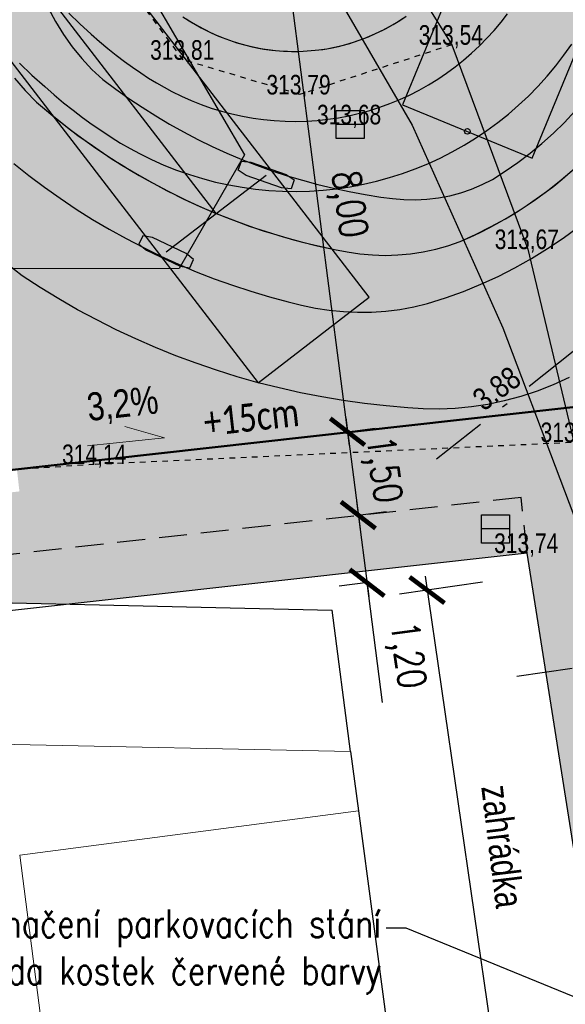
# Model space of a CAD drawing. Extents: x -783215 to -782699, y -1044860 to -1044498.
# Tile 32 of 60: x -783089 to -783079, y -1044692 to -1044674. Entities that reach past the tile are written whole.
import ezdxf
from ezdxf import colors
from ezdxf.entities.mleader import LeaderData, LeaderLine
from ezdxf.enums import TextEntityAlignment as Align
from ezdxf.math import Vec2, Vec3

# ---------------------------------------------------------------- set-up
doc = ezdxf.new("R2010")
doc.units = 0
doc.header["$MEASUREMENT"] = 0
doc.header["$PDSIZE"] = 0.2
for name, pattern in [('HIDDEN', [0.375, 0.25, -0.125]), ('ČERCHOVANÁX2', [2, 1, -0.5, 0, -0.5]), ('ČÁRKOVANÁ', [0.75, 0.5, -0.25])]:
    doc.linetypes.add(name, pattern=pattern)
doc.layers.get('0').update_dxf_attribs({"linetype": 'CONTINUOUS'})
doc.layers.get('Defpoints').update_dxf_attribs({"linetype": 'CONTINUOUS'})
for name, color, linetype in [('51_DRAHY_KOL_SITUACE', 21, 'CONTINUOUS'), ('51_OSY_NAPRAV_SITUACE', 51, 'CONTINUOUS'), ('51_VNEJSI_OBRYS_SITUACE', 4, 'CONTINUOUS'), ('51_VOZIDLO', 7, 'CONTINUOUS'), ('A_kóty', 1, 'CONTINUOUS'), ('A_PŘÍČNÉ ŘEZY', 6, 'CONTINUOUS'), ('A_výšky a sklony', 1, 'CONTINUOUS'), ('K-HRANA KOMUNIKACE', 1, 'CONTINUOUS'), ('KANS', 7, 'CONTINUOUS'), ('S_kabely NN', 92, 'SILVNNO'), ('Z_hrany ploch', 7, 'CONTINUOUS'), ('Z_Popisy', 7, 'CONTINUOUS')]:
    doc.layers.add(name, color=color, linetype=linetype)
for name, color, linetype, lineweight in [('K_VOZOVKA', 242, 'CONTINUOUS', 50), ('KN_hranice pozemků', 140, 'CONTINUOUS', 30), ('KN_slučky', 253, 'CONTINUOUS', 9), ('popis obrubníků', 1, 'CONTINUOUS', 25), ('Z_BUDOVY', 7, 'CONTINUOUS', 30), ('Z_VÝŠKY', 7, 'CONTINUOUS', 9), ('Z_VÝŠKY NETISK', 252, 'CONTINUOUS', 9), ('šrafy-živice', 9, 'CONTINUOUS', 13)]:
    doc.layers.add(name, color=color, linetype=linetype, lineweight=lineweight)
doc.layers.add('SRF_CHODNÍKY', color=7, linetype='CONTINUOUS', lineweight=25, true_color=0xf5f089)
doc.styles.add('Legend', font='calibri.ttf')
doc.styles.add('ROMANS', font='romans.shx', dxfattribs={"width": 0.8})
doc.styles.add('Style-cs_Working', font='cs_Working.shx')
doc.styles.add('znacky', font='arial.ttf')
doc.linetypes.add('SILVNNO', pattern='A,7,-6.5,[28,civil.shx,S=1,R=0,X=0,Y=0],-6.5', length=20)
doc.dimstyles.new('situ 250', dxfattribs={"dimscale": 0.25, "dimtxt": 2, "dimasz": 2.2, "dimexe": 2, "dimexo": 2, "dimgap": 0.8, "dimtad": 1, "dimrnd": 0.05, "dimzin": 3, "dimtxsty": 'ROMANS', "dimblk": 'ARCHTICK', "dimcen": 0.09, "dimdle": 1, "dimadec": 1, "dimazin": 3, "dimtfac": 1, "dimtofl": 0, "dimtmove": 0, "dimatfit": 2, "dimldrblk": 'TerminatorOpen_0.5', "dimfxl": 4, "dimfxlon": 1, "dimfrac": 2, "dimtzin": 3, "dimarcsym": 0})

# ---------------------------------------------------------------- blocks, each defined once
blk = doc.blocks.new('_ArchTick')
at = {"color": 0, "linetype": 'ByBlock', "const_width": 0.15}
blk.add_lwpolyline([(-0.5, -0.5), (0.5, 0.5)], dxfattribs=at)
blk = doc.blocks.new('*D27')
at = {"layer": 'A_kóty', "color": 0, "linetype": 'ByBlock', "lineweight": -2, "ltscale": 2500, "transparency": 16777216}
for p, q in [((-783084.33, -1044673.495), (-783083.232, -1044681.972)), ((-783084.298, -1044673.743), (-783083.802, -1044673.679)), ((-783083.264, -1044681.724), (-783082.768, -1044681.66))]:
    blk.add_line(p, q, dxfattribs=at)
at = {"layer": 'Defpoints', "color": 0, "linetype": 'ByBlock', "ltscale": 2500, "transparency": 16777216}
for p in [(-783084.747, -1044673.801), (-783083.714, -1044681.782), (-783083.264, -1044681.724)]:
    blk.add_point(p, dxfattribs=at)
at = {"layer": 'A_kóty', "color": 0, "linetype": 'ByBlock', "lineweight": -2, "ltscale": 2500, "transparency": 16777216, "xscale": 0.55, "yscale": 0.55, "zscale": 0.55}
for p, rotation in [((-783084.298, -1044673.743), 97.37746334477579), ((-783083.264, -1044681.724), 277.3774633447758)]:
    blk.add_blockref('_ArchTick', p, dxfattribs=dict(at, rotation=rotation))
at = {"layer": 'A_kóty', "color": 0, "linetype": 'ByBlock', "ltscale": 2500, "transparency": 16777216, "insert": (-783083.287, -1044677.67), "char_height": 0.5, "attachment_point": 5, "rotation": 277.3775, "style": 'ROMANS'}
blk.add_mtext('8,00', dxfattribs=at)
blk = doc.blocks.new('TerminatorOpen_0.5')
at = {"color": 0, "linetype": 'ByBlock', "lineweight": -2}
for q in [(-1, 0.25), (-1, 0), (-1, -0.25)]:
    blk.add_line((0, 0), q, dxfattribs=at)
blk = doc.blocks.new('*D66')
at = {"layer": 'A_kóty', "color": 0, "lineweight": -2, "ltscale": 0.2, "transparency": 16777216}
for p, q in [((-783080.855, -1044684.407), (-783082.339, -1044684.622)), ((-783081.88, -1044684.302), (-783078.161, -1044709.978)), ((-783077.208, -1044709.587), (-783078.692, -1044709.802))]:
    blk.add_line(p, q, dxfattribs=at)
at = {"layer": 'Defpoints', "color": 0, "ltscale": 0.2, "transparency": 16777216}
for p in [(-783078.02, -1044683.996), (-783074.373, -1044709.176), (-783078.197, -1044709.73)]:
    blk.add_point(p, dxfattribs=at)
at = {"layer": 'A_kóty', "color": 0, "lineweight": -2, "ltscale": 0.2, "transparency": 16777216, "xscale": 0.55, "yscale": 0.55, "zscale": 0.55}
for p, rotation in [((-783081.844, -1044684.55), 98.24136252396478), ((-783078.197, -1044709.73), 278.2413625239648)]:
    blk.add_blockref('_ArchTick', p, dxfattribs=dict(at, rotation=rotation))
at = {"layer": 'A_kóty', "color": 0, "ltscale": 0.2, "transparency": 16777216, "insert": (-783079.481, -1044697.062), "char_height": 0.5, "attachment_point": 5, "rotation": 278.2414, "style": 'ROMANS'}
blk.add_mtext('10x PARKOVACÍ STÁNÍ = 25,50', dxfattribs=at)
blk = doc.blocks.new('*D67')
at = {"layer": 'A_kóty', "color": 0, "lineweight": -2, "ltscale": 0.2, "transparency": 16777216}
for p, q in [((-783083.296, -1044681.476), (-783083.04, -1044683.46)), ((-783083.264, -1044681.724), (-783082.768, -1044681.66)), ((-783083.072, -1044683.212), (-783082.576, -1044683.147))]:
    blk.add_line(p, q, dxfattribs=at)
at = {"layer": 'Defpoints', "color": 0, "ltscale": 0.2, "transparency": 16777216}
for p in [(-783083.714, -1044681.782), (-783083.072, -1044683.212), (-783083.547, -1044683.273)]:
    blk.add_point(p, dxfattribs=at)
at = {"layer": 'A_kóty', "color": 0, "lineweight": -2, "ltscale": 0.2, "transparency": 16777216, "xscale": 0.55, "yscale": 0.55, "zscale": 0.55}
for p, rotation in [((-783083.264, -1044681.724), 97.3774633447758), ((-783083.072, -1044683.212), 277.3774633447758)]:
    blk.add_blockref('_ArchTick', p, dxfattribs=dict(at, rotation=rotation))
at = {"layer": 'A_kóty', "color": 0, "ltscale": 0.2, "transparency": 16777216, "insert": (-783082.675, -1044682.404), "char_height": 0.5, "attachment_point": 5, "rotation": 277.3775, "style": 'ROMANS'}
blk.add_mtext('1,50', dxfattribs=at)
blk = doc.blocks.new('*D68')
at = {"layer": 'A_kóty', "color": 0, "lineweight": -2, "ltscale": 0.2, "transparency": 16777216}
for p, q in [((-783083.104, -1044682.964), (-783082.883, -1044684.667)), ((-783083.072, -1044683.212), (-783082.576, -1044683.147)), ((-783082.899, -1044684.417), (-783083.411, -1044684.483)), ((-783082.639, -1044686.555), (-783082.915, -1044684.419))]:
    blk.add_line(p, q, dxfattribs=at)
at = {"layer": 'Defpoints', "color": 0, "ltscale": 0.2, "transparency": 16777216}
for p in [(-783083.547, -1044683.273), (-783082.915, -1044684.419), (-783082.403, -1044684.353)]:
    blk.add_point(p, dxfattribs=at)
at = {"layer": 'A_kóty', "color": 0, "lineweight": -2, "ltscale": 0.2, "transparency": 16777216, "xscale": 0.55, "yscale": 0.55, "zscale": 0.55}
for p, rotation in [((-783083.072, -1044683.212), 97.3774633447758), ((-783082.915, -1044684.419), 277.3774633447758)]:
    blk.add_blockref('_ArchTick', p, dxfattribs=dict(at, rotation=rotation))
at = {"layer": 'A_kóty', "color": 0, "ltscale": 0.2, "transparency": 16777216, "insert": (-783082.246, -1044685.717), "char_height": 0.5, "attachment_point": 5, "rotation": 277.3775, "style": 'ROMANS'}
blk.add_mtext('1,20', dxfattribs=at)
blk = doc.blocks.new('6$3000')
at = {"color": 0}
blk.add_lwpolyline([(0.5, 0), (0.5, -0.5), (-0.5, -0.5), (-0.5, 0.5), (0.5, 0.5), (0.5, 0), (-0.5, 0)], dxfattribs=at)

msp = doc.modelspace()

# ---------------------------------------------------------------- hatches: boundary and pattern name
at = {"layer": '51_VOZIDLO', "linetype": 'ByBlock', "true_color": 0x2f8dd0, "transparency": 33554560}
h = msp.add_hatch(color=142, dxfattribs=at)
h.dxf.hatch_style = 2
h.paths.add_polyline_path([(-783077.708, -1044664.791), (-783082.281, -1044675.886), (-783079.969, -1044676.839), (-783075.397, -1044665.744)])
h = msp.add_hatch(color=142, dxfattribs=at)
h.dxf.hatch_style = 2
h.paths.add_polyline_path([(-783082.877, -1044679.323), (-783090.195, -1044669.813), (-783092.177, -1044671.338), (-783084.858, -1044680.848)])
at = {"layer": '51_VOZIDLO', "linetype": 'ByBlock', "transparency": 33554560}
h = msp.add_hatch(color=9, dxfattribs=at)
h.dxf.hatch_style = 2
h.paths.add_polyline_path([(-783084.358, -1044677.133), (-783084.215, -1044677.228), (-783084.27, -1044677.385), (-783084.441, -1044677.369), (-783085.07, -1044677.148), (-783085.213, -1044677.053), (-783085.158, -1044676.896), (-783084.987, -1044676.912)])
h = msp.add_hatch(color=9, dxfattribs=at)
h.dxf.hatch_style = 2
h.paths.add_polyline_path([(-783086.248, -1044678.767), (-783086.079, -1044678.8), (-783086.009, -1044678.649), (-783086.142, -1044678.54), (-783086.746, -1044678.259), (-783086.915, -1044678.226), (-783086.985, -1044678.377), (-783086.852, -1044678.485)])
at = {"layer": 'SRF_CHODNÍKY', "ltscale": 0.2}
h = msp.add_hatch(color=256, dxfattribs=at)
h.dxf.hatch_style = 1
h.paths.add_polyline_path([(-783075.154, -1044706.568), (-783074.759, -1044706.511), (-783077.623, -1044686.731), (-783078.02, -1044683.996), (-783078.426, -1044681.191), (-783089.163, -1044682.392), (-783089.118, -1044682.789), (-783092.099, -1044683.123), (-783092.144, -1044682.725), (-783092.966, -1044682.817), (-783092.782, -1044684.306), (-783080.167, -1044682.895), (-783080.056, -1044683.889), (-783078.349, -1044694.761), (-783076.725, -1044706.886), (-783077.951, -1044708.453), (-783077.83, -1044709.556), (-783076.376, -1044709.396), (-783076.419, -1044708.998), (-783074.828, -1044708.824)])
h = msp.add_hatch(color=256, dxfattribs=at)
h.dxf.hatch_style = 1
h.paths.add_polyline_path([(-783080.167, -1044682.895), (-783092.782, -1044684.306), (-783092.779, -1044684.419), (-783092.248, -1044684.405), (-783092.224, -1044684.719), (-783091.63, -1044684.72), (-783088.207, -1044684.8), (-783080.056, -1044683.889)])
at = {"layer": 'šrafy-živice', "ltscale": 0.2}
h = msp.add_hatch(color=256, dxfattribs=at)
h.dxf.hatch_style = 1
edge = h.paths.add_edge_path()
edge.add_line((-783070.118, -1044674.252), (-783086.415, -1044653.592))
edge.add_line((-783086.415, -1044653.592), (-783087.947, -1044651.65))
edge.add_arc((-783084.721, -1044649.139), 4.088, 143.0091, 217.8897, ccw=False)
edge.add_line((-783087.986, -1044646.68), (-783088.419, -1044646.43))
edge.add_arc((-783084.72, -1044649.142), 4.587, 143.751, 217.8935)
edge.add_line((-783088.34, -1044651.96), (-783086.808, -1044653.901))
edge.add_line((-783086.808, -1044653.901), (-783091.961, -1044657.963))
edge.add_line((-783091.961, -1044657.963), (-783096.428, -1044653.152))
edge.add_arc((-783098.993, -1044655.533), 3.5, 42.8727, 67.4806)
edge.add_line((-783097.652, -1044652.3), (-783098.029, -1044652.144))
edge.add_line((-783098.029, -1044652.144), (-783098.201, -1044652.588))
edge.add_line((-783098.201, -1044652.588), (-783098.209, -1044652.611))
edge.add_line((-783098.209, -1044652.611), (-783097.844, -1044652.762))
edge.add_arc((-783098.993, -1044655.533), 3, 12.7821, 67.4806, ccw=False)
edge.add_line((-783096.067, -1044654.87), (-783091.192, -1044676.357))
edge.add_arc((-783093.143, -1044676.799), 2, -83.6199, 12.7821, ccw=False)
edge.add_line((-783092.92, -1044678.787), (-783093.417, -1044678.843))
edge.add_line((-783093.417, -1044678.843), (-783092.973, -1044682.818))
edge.add_line((-783092.973, -1044682.818), (-783075.843, -1044680.902))
edge.add_arc((-783075.51, -1044683.884), 3, 8.2414, 96.3801, ccw=False)
edge.add_line((-783072.541, -1044683.454), (-783067.717, -1044716.761))
edge.add_arc((-783073.655, -1044717.621), 6, -43.1529, 8.2414, ccw=False)
edge.add_line((-783069.277, -1044721.725), (-783072.712, -1044725.388))
edge.add_arc((-783063.958, -1044733.596), 12, 136.8471, 187.7607)
edge.add_line((-783075.848, -1044735.216), (-783075.652, -1044736.654))
edge.add_line((-783075.652, -1044736.654), (-783070.963, -1044736.015))
edge.add_line((-783070.963, -1044736.015), (-783071.022, -1044735.567))
edge.add_arc((-783065.073, -1044734.785), 6, 136.8471, 187.4869, ccw=False)
edge.add_line((-783069.45, -1044730.682), (-783065.484, -1044726.452))
edge.add_arc((-783061.107, -1044730.556), 6, 82.6908, 136.847, ccw=False)
edge.add_line((-783060.344, -1044724.604), (-783055.547, -1044725.213))
edge.add_line((-783055.547, -1044725.213), (-783054.922, -1044720.286))
edge.add_arc((-783052.411, -1044710.567), 10.038, 189.47, 255.5127, ccw=False)
edge.add_line((-783062.312, -1044712.219), (-783066.638, -1044682.347))
edge.add_arc((-783083.463, -1044684.784), 17, 8.2414, 38.2827)
edge = h.paths.add_edge_path(flags=16)
edge.add_line((-783087.592, -1044671.888), (-783089.061, -1044665.413))
edge.add_arc((-783088.085, -1044665.192), 1, 38.2452, 192.7821, ccw=False)
edge.add_line((-783087.3, -1044664.573), (-783083.19, -1044669.787))
edge.add_arc((-783085.154, -1044671.335), 2.5, -167.2179, 38.2452, ccw=False)

# ---------------------------------------------------------------- linework, layer by layer
at = {"linetype": 'ByBlock'}
for centre, radius, start, end in [((-783084.199, -1044671.467), 7.467, 293.2172, 28.5116), ((-783081.191, -1044667.129), 11.573, 228.8213, 258.5179)]:
    msp.add_arc(centre, radius, start, end, dxfattribs=at)
at = {"layer": '51_DRAHY_KOL_SITUACE', "linetype": 'ByBlock'}
for p, q in [((-783088.604, -1044674.155), (-783088.476, -1044674.399)), ((-783088.476, -1044674.399), (-783088.333, -1044674.632)), ((-783086.143, -1044674.354), (-783086.031, -1044674.423)), ((-783086.031, -1044674.423), (-783085.924, -1044674.484)), ((-783082.452, -1044674.455), (-783082.332, -1044674.382)), ((-783082.332, -1044674.382), (-783082.215, -1044674.303)), ((-783085.924, -1044674.484), (-783085.822, -1044674.54)), ((-783085.822, -1044674.54), (-783085.695, -1044674.602)), ((-783085.695, -1044674.602), (-783085.567, -1044674.66)), ((-783082.827, -1044674.646), (-783082.699, -1044674.588)), ((-783082.699, -1044674.588), (-783082.574, -1044674.524)), ((-783082.574, -1044674.524), (-783082.452, -1044674.455)), ((-783088.333, -1044674.632), (-783088.177, -1044674.853)), ((-783085.567, -1044674.66), (-783085.436, -1044674.712)), ((-783085.436, -1044674.712), (-783085.303, -1044674.759)), ((-783085.303, -1044674.759), (-783085.168, -1044674.8)), ((-783083.359, -1044674.828), (-783083.223, -1044674.791)), ((-783083.223, -1044674.791), (-783083.089, -1044674.748)), ((-783083.089, -1044674.748), (-783082.957, -1044674.7)), ((-783082.957, -1044674.7), (-783082.827, -1044674.646)), ((-783088.177, -1044674.853), (-783088.007, -1044675.062)), ((-783085.168, -1044674.8), (-783085.032, -1044674.836)), ((-783085.032, -1044674.836), (-783084.894, -1044674.867)), ((-783084.894, -1044674.867), (-783084.755, -1044674.892)), ((-783084.755, -1044674.892), (-783084.616, -1044674.911)), ((-783084.616, -1044674.911), (-783084.476, -1044674.924)), ((-783084.476, -1044674.924), (-783084.335, -1044674.932)), ((-783084.335, -1044674.932), (-783084.194, -1044674.934)), ((-783084.194, -1044674.934), (-783084.054, -1044674.931)), ((-783084.054, -1044674.931), (-783083.913, -1044674.921)), ((-783083.913, -1044674.921), (-783083.773, -1044674.906)), ((-783083.773, -1044674.906), (-783083.634, -1044674.886)), ((-783083.634, -1044674.886), (-783083.496, -1044674.86)), ((-783083.496, -1044674.86), (-783083.359, -1044674.828)), ((-783079.402, -1044675.002), (-783079.263, -1044674.805)), ((-783089.116, -1044675.143), (-783088.894, -1044675.356)), ((-783088.007, -1044675.062), (-783087.824, -1044675.256)), ((-783079.549, -1044675.194), (-783079.402, -1044675.002)), ((-783087.824, -1044675.256), (-783087.628, -1044675.435)), ((-783079.704, -1044675.379), (-783079.549, -1044675.194)), ((-783088.894, -1044675.356), (-783088.667, -1044675.563)), ((-783087.628, -1044675.435), (-783087.399, -1044675.607)), ((-783079.866, -1044675.559), (-783079.704, -1044675.379)), ((-783088.667, -1044675.563), (-783088.499, -1044675.709)), ((-783087.399, -1044675.607), (-783087.166, -1044675.774)), ((-783080.035, -1044675.731), (-783079.866, -1044675.559)), ((-783088.499, -1044675.709), (-783088.33, -1044675.85)), ((-783088.33, -1044675.85), (-783088.161, -1044675.985)), ((-783087.166, -1044675.774), (-783086.927, -1044675.933)), ((-783080.211, -1044675.897), (-783080.035, -1044675.731)), ((-783088.161, -1044675.985), (-783087.991, -1044676.114)), ((-783086.927, -1044675.933), (-783086.685, -1044676.087)), ((-783080.394, -1044676.055), (-783080.211, -1044675.897)), ((-783079.395, -1044676.202), (-783079.206, -1044676.004)), ((-783087.991, -1044676.114), (-783087.821, -1044676.238)), ((-783086.685, -1044676.087), (-783086.439, -1044676.233)), ((-783080.583, -1044676.206), (-783080.394, -1044676.055)), ((-783079.591, -1044676.393), (-783079.395, -1044676.202)), ((-783087.821, -1044676.238), (-783087.65, -1044676.355)), ((-783087.65, -1044676.355), (-783087.481, -1044676.466)), ((-783086.439, -1044676.233), (-783086.188, -1044676.373)), ((-783086.188, -1044676.373), (-783085.934, -1044676.506)), ((-783080.979, -1044676.484), (-783080.778, -1044676.349)), ((-783080.778, -1044676.349), (-783080.583, -1044676.206)), ((-783087.481, -1044676.466), (-783087.312, -1044676.57)), ((-783085.934, -1044676.506), (-783085.677, -1044676.632)), ((-783081.185, -1044676.61), (-783080.979, -1044676.484)), ((-783079.795, -1044676.576), (-783079.591, -1044676.393)), ((-783087.312, -1044676.57), (-783087.144, -1044676.667)), ((-783087.144, -1044676.667), (-783086.977, -1044676.757)), ((-783085.677, -1044676.632), (-783085.416, -1044676.751)), ((-783081.611, -1044676.838), (-783081.395, -1044676.729)), ((-783081.395, -1044676.729), (-783081.185, -1044676.61)), ((-783080.005, -1044676.75), (-783079.795, -1044676.576)), ((-783086.977, -1044676.757), (-783086.76, -1044676.864)), ((-783086.76, -1044676.864), (-783086.539, -1044676.963)), ((-783085.416, -1044676.751), (-783085.152, -1044676.863)), ((-783085.152, -1044676.863), (-783084.885, -1044676.967)), ((-783081.831, -1044676.939), (-783081.611, -1044676.838)), ((-783080.223, -1044676.916), (-783080.005, -1044676.75)), ((-783089.219, -1044676.933), (-783088.949, -1044677.148)), ((-783086.539, -1044676.963), (-783086.314, -1044677.053)), ((-783086.314, -1044677.053), (-783086.086, -1044677.133)), ((-783084.885, -1044676.967), (-783084.615, -1044677.064)), ((-783084.615, -1044677.064), (-783084.343, -1044677.154)), ((-783082.282, -1044677.114), (-783082.054, -1044677.031)), ((-783082.054, -1044677.031), (-783081.831, -1044676.939)), ((-783080.678, -1044677.22), (-783080.448, -1044677.073)), ((-783080.448, -1044677.073), (-783080.223, -1044676.916)), ((-783088.949, -1044677.148), (-783088.673, -1044677.356)), ((-783086.086, -1044677.133), (-783085.854, -1044677.204)), ((-783085.854, -1044677.204), (-783085.62, -1044677.266)), ((-783084.343, -1044677.154), (-783084.068, -1044677.236)), ((-783084.068, -1044677.236), (-783083.791, -1044677.311)), ((-783082.981, -1044677.306), (-783082.745, -1044677.251)), ((-783082.745, -1044677.251), (-783082.512, -1044677.187)), ((-783082.512, -1044677.187), (-783082.282, -1044677.114)), ((-783080.861, -1044677.313), (-783080.678, -1044677.22)), ((-783088.673, -1044677.356), (-783088.391, -1044677.556)), ((-783085.62, -1044677.266), (-783085.384, -1044677.318)), ((-783085.384, -1044677.318), (-783085.146, -1044677.361)), ((-783085.146, -1044677.361), (-783084.906, -1044677.394)), ((-783084.906, -1044677.394), (-783084.665, -1044677.417)), ((-783084.665, -1044677.417), (-783084.423, -1044677.431)), ((-783084.423, -1044677.431), (-783084.182, -1044677.434)), ((-783084.182, -1044677.434), (-783083.94, -1044677.428)), ((-783083.94, -1044677.428), (-783083.698, -1044677.412)), ((-783083.791, -1044677.311), (-783083.512, -1044677.378)), ((-783083.698, -1044677.412), (-783083.458, -1044677.386)), ((-783083.512, -1044677.378), (-783083.232, -1044677.438)), ((-783083.458, -1044677.386), (-783083.218, -1044677.351)), ((-783083.218, -1044677.351), (-783082.981, -1044677.306)), ((-783081.243, -1044677.459), (-783081.05, -1044677.393)), ((-783081.05, -1044677.393), (-783080.861, -1044677.313)), ((-783088.391, -1044677.556), (-783088.104, -1044677.748)), ((-783083.232, -1044677.438), (-783082.95, -1044677.49)), ((-783082.95, -1044677.49), (-783082.667, -1044677.534)), ((-783082.667, -1044677.534), (-783082.462, -1044677.563)), ((-783082.462, -1044677.563), (-783082.256, -1044677.58)), ((-783082.256, -1044677.58), (-783082.05, -1044677.583)), ((-783082.05, -1044677.583), (-783081.846, -1044677.573)), ((-783081.846, -1044677.573), (-783081.642, -1044677.549)), ((-783081.642, -1044677.549), (-783081.441, -1044677.511)), ((-783081.441, -1044677.511), (-783081.243, -1044677.459)), ((-783088.104, -1044677.748), (-783087.812, -1044677.933)), ((-783087.812, -1044677.933), (-783087.515, -1044678.109)), ((-783087.515, -1044678.109), (-783087.213, -1044678.277)), ((-783079.417, -1044678.267), (-783079.145, -1044678.067)), ((-783087.213, -1044678.277), (-783086.907, -1044678.437)), ((-783079.696, -1044678.455), (-783079.417, -1044678.267)), ((-783086.907, -1044678.437), (-783086.596, -1044678.589)), ((-783079.983, -1044678.632), (-783079.696, -1044678.455)), ((-783086.596, -1044678.589), (-783086.282, -1044678.732)), ((-783080.277, -1044678.797), (-783079.983, -1044678.632)), ((-783086.282, -1044678.732), (-783085.963, -1044678.867)), ((-783080.578, -1044678.95), (-783080.277, -1044678.797)), ((-783085.963, -1044678.867), (-783085.641, -1044678.992)), ((-783085.641, -1044678.992), (-783085.316, -1044679.109)), ((-783080.884, -1044679.091), (-783080.578, -1044678.95)), ((-783085.316, -1044679.109), (-783084.988, -1044679.217)), ((-783081.196, -1044679.219), (-783080.884, -1044679.091)), ((-783084.988, -1044679.217), (-783084.657, -1044679.316)), ((-783084.657, -1044679.316), (-783084.323, -1044679.406)), ((-783081.834, -1044679.437), (-783081.513, -1044679.335)), ((-783081.513, -1044679.335), (-783081.196, -1044679.219)), ((-783084.323, -1044679.406), (-783084.082, -1044679.467)), ((-783084.082, -1044679.467), (-783083.837, -1044679.517)), ((-783083.837, -1044679.517), (-783083.589, -1044679.554)), ((-783082.581, -1044679.57), (-783082.33, -1044679.54)), ((-783082.33, -1044679.54), (-783082.08, -1044679.496)), ((-783082.08, -1044679.496), (-783081.834, -1044679.437)), ((-783083.589, -1044679.554), (-783083.338, -1044679.578)), ((-783083.338, -1044679.578), (-783083.087, -1044679.589)), ((-783083.087, -1044679.589), (-783082.834, -1044679.587)), ((-783082.834, -1044679.587), (-783082.581, -1044679.57))]:
    msp.add_line(p, q, dxfattribs=at)
at = {"layer": '51_OSY_NAPRAV_SITUACE', "linetype": 'ByBlock'}
for p, q in [((-783088.238, -1044674.254), (-783088.041, -1044674.443)), ((-783080.525, -1044674.413), (-783080.409, -1044674.262)), ((-783088.041, -1044674.443), (-783087.839, -1044674.627)), ((-783080.648, -1044674.56), (-783080.525, -1044674.413)), ((-783080.776, -1044674.701), (-783080.648, -1044674.56)), ((-783087.839, -1044674.627), (-783087.689, -1044674.757)), ((-783087.689, -1044674.757), (-783087.54, -1044674.881)), ((-783080.91, -1044674.838), (-783080.776, -1044674.701)), ((-783087.54, -1044674.881), (-783087.392, -1044675)), ((-783081.193, -1044675.094), (-783081.049, -1044674.969)), ((-783081.049, -1044674.969), (-783080.91, -1044674.838)), ((-783087.392, -1044675), (-783087.244, -1044675.112)), ((-783087.244, -1044675.112), (-783087.098, -1044675.218)), ((-783081.343, -1044675.213), (-783081.193, -1044675.094)), ((-783087.098, -1044675.218), (-783086.954, -1044675.317)), ((-783086.954, -1044675.317), (-783086.812, -1044675.41)), ((-783081.655, -1044675.433), (-783081.497, -1044675.326)), ((-783081.497, -1044675.326), (-783081.343, -1044675.213)), ((-783089.206, -1044675.415), (-783089.015, -1044675.634)), ((-783086.812, -1044675.41), (-783086.671, -1044675.496)), ((-783086.671, -1044675.496), (-783086.534, -1044675.576)), ((-783081.818, -1044675.533), (-783081.655, -1044675.433)), ((-783089.015, -1044675.634), (-783088.811, -1044675.839)), ((-783086.534, -1044675.576), (-783086.399, -1044675.648)), ((-783086.399, -1044675.648), (-783086.228, -1044675.733)), ((-783082.155, -1044675.713), (-783081.985, -1044675.626)), ((-783081.985, -1044675.626), (-783081.818, -1044675.533)), ((-783088.811, -1044675.839), (-783088.57, -1044676.044)), ((-783086.228, -1044675.733), (-783086.053, -1044675.811)), ((-783086.053, -1044675.811), (-783085.875, -1044675.882)), ((-783082.506, -1044675.865), (-783082.329, -1044675.793)), ((-783082.329, -1044675.793), (-783082.155, -1044675.713)), ((-783085.875, -1044675.882), (-783085.694, -1044675.946)), ((-783085.694, -1044675.946), (-783085.511, -1044676.002)), ((-783085.511, -1044676.002), (-783085.326, -1044676.051)), ((-783083.052, -1044676.04), (-783082.868, -1044675.989)), ((-783082.868, -1044675.989), (-783082.685, -1044675.931)), ((-783082.685, -1044675.931), (-783082.506, -1044675.865)), ((-783088.57, -1044676.044), (-783088.325, -1044676.242)), ((-783085.326, -1044676.051), (-783085.139, -1044676.093)), ((-783085.139, -1044676.093), (-783084.95, -1044676.126)), ((-783084.95, -1044676.126), (-783084.761, -1044676.152)), ((-783084.761, -1044676.152), (-783084.57, -1044676.171)), ((-783084.57, -1044676.171), (-783084.379, -1044676.181)), ((-783084.379, -1044676.181), (-783084.188, -1044676.184)), ((-783084.188, -1044676.184), (-783083.997, -1044676.179)), ((-783083.997, -1044676.179), (-783083.806, -1044676.167)), ((-783083.806, -1044676.167), (-783083.615, -1044676.146)), ((-783083.615, -1044676.146), (-783083.426, -1044676.119)), ((-783083.426, -1044676.119), (-783083.238, -1044676.083)), ((-783083.238, -1044676.083), (-783083.052, -1044676.04)), ((-783088.325, -1044676.242), (-783088.073, -1044676.433)), ((-783088.073, -1044676.433), (-783087.817, -1044676.617)), ((-783087.817, -1044676.617), (-783087.556, -1044676.794)), ((-783087.556, -1044676.794), (-783087.29, -1044676.964)), ((-783087.29, -1044676.964), (-783087.019, -1044677.127)), ((-783079.451, -1044677.229), (-783079.222, -1044677.032)), ((-783087.019, -1044677.127), (-783086.744, -1044677.282)), ((-783079.689, -1044677.417), (-783079.451, -1044677.229)), ((-783086.744, -1044677.282), (-783086.465, -1044677.43)), ((-783086.465, -1044677.43), (-783086.182, -1044677.57)), ((-783079.934, -1044677.595), (-783079.689, -1044677.417)), ((-783086.182, -1044677.57), (-783085.896, -1044677.702)), ((-783080.186, -1044677.763), (-783079.934, -1044677.595)), ((-783085.896, -1044677.702), (-783085.606, -1044677.827)), ((-783080.445, -1044677.921), (-783080.186, -1044677.763)), ((-783085.606, -1044677.827), (-783085.312, -1044677.943)), ((-783085.312, -1044677.943), (-783085.016, -1044678.052)), ((-783080.71, -1044678.068), (-783080.445, -1044677.921)), ((-783085.016, -1044678.052), (-783084.716, -1044678.152)), ((-783080.98, -1044678.204), (-783080.71, -1044678.068)), ((-783084.716, -1044678.152), (-783084.414, -1044678.244)), ((-783084.414, -1044678.244), (-783084.11, -1044678.328)), ((-783081.256, -1044678.329), (-783080.98, -1044678.204)), ((-783084.11, -1044678.328), (-783083.803, -1044678.403)), ((-783083.803, -1044678.403), (-783083.495, -1044678.47)), ((-783083.495, -1044678.47), (-783083.272, -1044678.515)), ((-783081.912, -1044678.515), (-783081.69, -1044678.467)), ((-783081.69, -1044678.467), (-783081.471, -1044678.405)), ((-783081.471, -1044678.405), (-783081.256, -1044678.329)), ((-783083.272, -1044678.515), (-783083.046, -1044678.548)), ((-783083.046, -1044678.548), (-783082.82, -1044678.568)), ((-783082.82, -1044678.568), (-783082.592, -1044678.575)), ((-783082.592, -1044678.575), (-783082.364, -1044678.569)), ((-783082.364, -1044678.569), (-783082.138, -1044678.549)), ((-783082.138, -1044678.549), (-783081.912, -1044678.515))]:
    msp.add_line(p, q, dxfattribs=at)
at = {"layer": '51_VNEJSI_OBRYS_SITUACE', "linetype": 'ByBlock'}
for p, q in [((-783086.201, -1044674.317), (-783086.087, -1044674.389)), ((-783086.087, -1044674.389), (-783085.978, -1044674.454)), ((-783082.512, -1044674.491), (-783082.391, -1044674.42)), ((-783082.391, -1044674.42), (-783082.273, -1044674.344)), ((-783085.978, -1044674.454), (-783085.873, -1044674.513)), ((-783085.873, -1044674.513), (-783085.759, -1044674.572)), ((-783085.759, -1044674.572), (-783085.632, -1044674.632)), ((-783082.892, -1044674.674), (-783082.763, -1044674.618)), ((-783082.763, -1044674.618), (-783082.636, -1044674.557)), ((-783082.636, -1044674.557), (-783082.512, -1044674.491)), ((-783085.632, -1044674.632), (-783085.502, -1044674.687)), ((-783085.502, -1044674.687), (-783085.37, -1044674.737)), ((-783085.37, -1044674.737), (-783085.236, -1044674.781)), ((-783085.236, -1044674.781), (-783085.1, -1044674.82)), ((-783083.291, -1044674.811), (-783083.156, -1044674.771)), ((-783083.156, -1044674.771), (-783083.023, -1044674.725)), ((-783083.023, -1044674.725), (-783082.892, -1044674.674)), ((-783085.1, -1044674.82), (-783084.963, -1044674.853)), ((-783084.963, -1044674.853), (-783084.825, -1044674.881)), ((-783084.825, -1044674.881), (-783084.686, -1044674.903)), ((-783084.686, -1044674.903), (-783084.546, -1044674.919)), ((-783084.546, -1044674.919), (-783084.405, -1044674.93)), ((-783084.405, -1044674.93), (-783084.265, -1044674.935)), ((-783084.265, -1044674.935), (-783084.124, -1044674.934)), ((-783084.124, -1044674.934), (-783083.983, -1044674.927)), ((-783083.983, -1044674.927), (-783083.843, -1044674.915)), ((-783083.843, -1044674.915), (-783083.703, -1044674.898)), ((-783083.703, -1044674.898), (-783083.565, -1044674.874)), ((-783083.565, -1044674.874), (-783083.427, -1044674.845)), ((-783083.427, -1044674.845), (-783083.291, -1044674.811)), ((-783089.071, -1044678.94), (-783089.345, -1044678.729)), ((-783088.746, -1044679.151), (-783089.071, -1044678.94)), ((-783088.416, -1044679.353), (-783088.746, -1044679.151)), ((-783088.08, -1044679.545), (-783088.416, -1044679.353)), ((-783087.739, -1044679.728), (-783088.08, -1044679.545)), ((-783087.393, -1044679.902), (-783087.739, -1044679.728)), ((-783087.043, -1044680.067), (-783087.393, -1044679.902)), ((-783086.688, -1044680.222), (-783087.043, -1044680.067)), ((-783086.329, -1044680.367), (-783086.688, -1044680.222)), ((-783085.966, -1044680.502), (-783086.329, -1044680.367)), ((-783085.6, -1044680.627), (-783085.966, -1044680.502)), ((-783085.231, -1044680.743), (-783085.6, -1044680.627)), ((-783084.858, -1044680.848), (-783085.231, -1044680.743)), ((-783079.306, -1044680.754), (-783079.592, -1044680.886)), ((-783084.483, -1044680.943), (-783084.858, -1044680.848)), ((-783084.105, -1044681.027), (-783084.483, -1044680.943)), ((-783079.592, -1044680.886), (-783079.882, -1044681)), ((-783083.725, -1044681.102), (-783084.105, -1044681.027)), ((-783083.343, -1044681.166), (-783083.725, -1044681.102)), ((-783080.174, -1044681.096), (-783080.467, -1044681.174)), ((-783079.882, -1044681), (-783080.174, -1044681.096)), ((-783082.959, -1044681.219), (-783083.343, -1044681.166)), ((-783082.575, -1044681.262), (-783082.959, -1044681.219)), ((-783082.189, -1044681.295), (-783082.575, -1044681.262)), ((-783081.911, -1044681.314), (-783082.189, -1044681.295)), ((-783081.052, -1044681.28), (-783081.342, -1044681.307)), ((-783080.76, -1044681.236), (-783081.052, -1044681.28)), ((-783080.467, -1044681.174), (-783080.76, -1044681.236)), ((-783081.629, -1044681.319), (-783081.911, -1044681.314)), ((-783081.342, -1044681.307), (-783081.629, -1044681.319))]:
    msp.add_line(p, q, dxfattribs=at)
at = {"layer": '51_VOZIDLO', "color": 7, "linetype": 'ByBlock', "true_color": 0x000000}
for p, q in [((-783077.708, -1044664.791), (-783082.281, -1044675.886)), ((-783079.969, -1044676.839), (-783075.397, -1044665.744)), ((-783082.877, -1044679.323), (-783090.195, -1044669.813)), ((-783092.177, -1044671.338), (-783084.858, -1044680.848)), ((-783085.606, -1044677.827, 0.007), (-783089.143, -1044673.23)), ((-783082.281, -1044675.886), (-783079.969, -1044676.839)), ((-783085.213, -1044677.053), (-783085.158, -1044676.896)), ((-783085.158, -1044676.896), (-783084.987, -1044676.912)), ((-783085.07, -1044677.148), (-783085.213, -1044677.053)), ((-783084.987, -1044676.912), (-783084.358, -1044677.133)), ((-783086.497, -1044678.513), (-783084.714, -1044677.141)), ((-783084.441, -1044677.369), (-783085.07, -1044677.148)), ((-783084.358, -1044677.133), (-783084.215, -1044677.228)), ((-783084.215, -1044677.228), (-783084.27, -1044677.385)), ((-783084.27, -1044677.385), (-783084.441, -1044677.369)), ((-783086.915, -1044678.226), (-783086.985, -1044678.377)), ((-783086.746, -1044678.259), (-783086.915, -1044678.226)), ((-783086.142, -1044678.54), (-783086.746, -1044678.259)), ((-783086.985, -1044678.377), (-783086.852, -1044678.485)), ((-783086.852, -1044678.485), (-783086.248, -1044678.767)), ((-783086.009, -1044678.649), (-783086.142, -1044678.54)), ((-783086.079, -1044678.8), (-783086.009, -1044678.649)), ((-783086.248, -1044678.767), (-783086.079, -1044678.8)), ((-783084.858, -1044680.848), (-783082.877, -1044679.323))]:
    msp.add_line(p, q, dxfattribs=at)
msp.add_circle((-783081.125, -1044676.362), 0.05, dxfattribs=at)
at = {"layer": 'A_PŘÍČNÉ ŘEZY', "linetype": 'ČERCHOVANÁX2'}
for points in [[(-783081.674, -1044682.208), (-783073.037, -1044675.396), (-783065.971, -1044669.822)], [(-783080.243, -1044686.085), (-783069.357, -1044684.508), (-783059.46, -1044683.075)]]:
    msp.add_lwpolyline(points, dxfattribs=at)
at = {"layer": 'A_výšky a sklony', "lineweight": 15, "ltscale": 0.1}
msp.add_lwpolyline([(-783087.903, -1044681.974), (-783086.528, -1044681.831), (-783087.238, -1044681.628)], dxfattribs=at)
at = {"layer": 'K-HRANA KOMUNIKACE', "linetype": 'ČÁRKOVANÁ', "lineweight": 30}
msp.add_lwpolyline([(-783080.056, -1044683.889), (-783080.167, -1044682.895), (-783092.782, -1044684.306)], dxfattribs=at)
at = {"layer": 'K_VOZOVKA', "transparency": 33554687}
msp.add_lwpolyline([(-783075.652, -1044736.654), (-783075.848, -1044735.216, -0.225881), (-783072.712, -1044725.388), (-783069.277, -1044721.725, 0.228086), (-783067.717, -1044716.761), (-783072.541, -1044683.454, 0.404731), (-783075.843, -1044680.902), (-783092.973, -1044682.818)], format="xyb", dxfattribs=at)
at = {"layer": 'KN_hranice pozemků', "linetype": 'Continuous'}
for p, q in [((-783100.77, -1044650), (-783085.1, -1044676.78)), ((-783085.1, -1044676.78), (-783086.27, -1044678.81)), ((-783086.27, -1044678.81), (-783109.33, -1044678.87)), ((-783091.63, -1044684.72), (-783083.54, -1044684.91)), ((-783083.21, -1044687.43), (-783083.54, -1044684.91)), ((-783083.21, -1044687.43), (-783083.07, -1044688.49)), ((-783083.07, -1044688.49), (-783080.37, -1044708.73))]:
    msp.add_line(p, q, dxfattribs=at).dxf.unprotected_set("ltscale", 0)
at = {"layer": 'KN_slučky'}
for p, q in [((-783091.89, -1044687.25), (-783083.21, -1044687.43)), ((-783083.07, -1044688.49), (-783089.11, -1044689.28)), ((-783089.11, -1044689.28), (-783086.52, -1044709.4))]:
    msp.add_line(p, q, dxfattribs=at)
at = {"layer": 'S_kabely NN', "ltscale": 0.2, "flags": 128}
msp.add_lwpolyline([(-783085.552, -1044672.328), (-783085.023, -1044672.041), (-783084.56, -1044672.026), (-783082.113, -1044676.25), (-783080.492, -1044679.871), (-783078.459, -1044685.249), (-783075.269, -1044708.468)], dxfattribs=at)
at = {"layer": 'Z_BUDOVY'}
for p, q in [((-783080.056, -1044683.889), (-783092.183, -1044685.245)), ((-783078.349, -1044694.761), (-783080.056, -1044683.889))]:
    msp.add_line(p, q, dxfattribs=at).dxf.unprotected_set("ltscale", 0)
at = {"layer": 'Z_hrany ploch', "linetype": 'Continuous'}
for p, q in [((-783085.246, -1044668.676), (-783081.402, -1044674.816)), ((-783081.402, -1044674.816), (-783080.046, -1044678.464)), ((-783080.046, -1044678.464), (-783079.228, -1044681.91))]:
    msp.add_line(p, q, dxfattribs=at).dxf.unprotected_set("ltscale", 0)
at = {"layer": 'Z_hrany ploch', "linetype": 'HIDDEN'}
for p, q in [((-783086.195, -1044675.084), (-783088.437, -1044672.044)), ((-783081.402, -1044674.816), (-783084.119, -1044675.704)), ((-783084.119, -1044675.704), (-783086.195, -1044675.084)), ((-783087.766, -1044682.302), (-783079.228, -1044681.91)), ((-783094.867, -1044682.758), (-783087.766, -1044682.302))]:
    msp.add_line(p, q, dxfattribs=at).dxf.unprotected_set("ltscale", 0)

# ---------------------------------------------------------------- block references
at = {"layer": 'KANS', "color": 42, "linetype": 'Continuous', "xscale": 0.5, "yscale": 0.5}
for p in [(-783083.217, -1044676.237), (-783080.623, -1044683.46)]:
    msp.add_blockref('6$3000', p, dxfattribs=at)

# ---------------------------------------------------------------- texts
at = {"layer": 'A_výšky a sklony', "color": 5, "style": 'znacky', "width": 0.8}
msp.add_text('3.88', height=0.4, rotation=36.3913, dxfattribs=at).set_placement((-783080.835, -1044681.369))
at = {"layer": 'A_výšky a sklony', "style": 'znacky', "width": 0.8}
msp.add_text('3,2%%%', height=0.5, rotation=6.3216, dxfattribs=at).set_placement((-783087.883, -1044681.534))
at = {"layer": 'popis obrubníků', "style": 'Legend', "width": 0.8}
msp.add_text('+15cm', height=0.5, rotation=6.358, dxfattribs=at).set_placement((-783085.798, -1044681.806))
at = {"layer": 'Z_Popisy', "color": 7, "linetype": 'Continuous', "style": 'Style-cs_Working', "width": 0.8}
msp.add_text('zahrádka', height=0.5, rotation=276.9439, dxfattribs=at).set_placement((-783080.497, -1044689.125), align=Align.MIDDLE_CENTER)
at = {"layer": 'Z_VÝŠKY', "linetype": 'Continuous', "style": 'Style-cs_Working', "width": 0.8}
for s, p in [('313,54', (-783081.993, -1044674.816)), ('313,81', (-783086.786, -1044675.084)), ('313,79', (-783084.71, -1044675.704)), ('313,68', (-783083.808, -1044676.237)), ('313,67', (-783080.637, -1044678.464)), ('313,71', (-783079.819, -1044681.91)), ('313,74', (-783080.647, -1044683.889))]:
    msp.add_text(s, height=0.35, dxfattribs=at).set_placement(p)
at = {"layer": 'Z_VÝŠKY NETISK', "linetype": 'Continuous', "style": 'Style-cs_Working', "width": 0.8}
msp.add_text('314,14', height=0.35, dxfattribs=at).set_placement((-783088.357, -1044682.302))

# ---------------------------------------------------------------- dimensions: what is measured, and where the dimension line sits
at = {"layer": 'A_kóty', "linetype": 'ByBlock', "ltscale": 2500}
dim = msp.add_aligned_dim(p1=(-783084.747, -1044673.801), p2=(-783083.714, -1044681.782), distance=0.454, text='8,00', dimstyle='situ 250', dxfattribs=at)
dim.commit()
dim.dimension.update_dxf_attribs({"geometry": '*D27', "text_midpoint": (-783083.287, -1044677.67)})
at = {"layer": 'A_kóty', "ltscale": 0.2}
for base, p1, p2, picture, middle in [((-783083.072, -1044683.212), (-783083.714, -1044681.782), (-783083.547, -1044683.273), '*D67', (-783083.168, -1044682.468)), ((-783082.915, -1044684.419), (-783083.547, -1044683.273), (-783082.403, -1044684.353), '*D68', (-783082.932, -1044685.806))]:
    dim = msp.add_linear_dim(base=base, p1=p1, p2=p2, angle=97.3775, dimstyle='situ 250', override={"dimtmove": 1}, dxfattribs=at)
    dim.commit()
    dim.dimension.update_dxf_attribs({"geometry": picture, "text_midpoint": middle, "dimtype": 160})
dim = msp.add_aligned_dim(p1=(-783078.02, -1044683.996), p2=(-783074.373, -1044709.176), distance=-3.865, text='10x PARKOVACÍ STÁNÍ = 25,50', dimstyle='situ 250', dxfattribs=at)
dim.commit()
dim.dimension.update_dxf_attribs({"geometry": '*D66', "text_midpoint": (-783079.481, -1044697.062)})

# ---------------------------------------------------------------- leaders
ml = msp.add_multileader_mtext('Standard', dxfattribs=at)
ml.set_content('vyznačení parkovacích stání\\Přada kostek červené barvy', color=256, style='ROMANS')
ml.set_leader_properties()
ml.build(insert=Vec2(0, 0))
ml.multileader.update_dxf_attribs({"dogleg_length": 0.36, "arrow_head_size": 0.3})
ctx = ml.context
ctx.base_point, ctx.char_height, ctx.arrow_head_size, ctx.landing_gap_size, ctx.plane_origin = Vec3(-783091.499, -1044690.588), 0.5, 0.3, 0.09, Vec3(-783094.149, -1044689)
ctx.text_align_type = 2
notes = []
notes.append((ctx, [(1, (1, 1, 0), (-783082.216, -1044690.588), (-1, 0), 0.36, [(0, [(-783074.227, -1044693.857)], 0, [])])]))
ctx.mtext.insert, ctx.mtext.alignment, ctx.mtext.flow_direction = Vec3(-783082.666, -1044690.255), 3, 5
for ctx, leaders in notes:
    for number, flags, end, landing, length, lines in leaders:
        leader = LeaderData()
        leader.index, (leader.has_last_leader_line, leader.has_dogleg_vector, leader.attachment_direction) = number, flags
        leader.last_leader_point, leader.dogleg_vector, leader.dogleg_length = Vec3(end), Vec3(landing), length
        for number, points, colour, breaks in lines:
            line = LeaderLine()
            line.index, line.vertices, line.color, line.breaks = number, Vec3.list(points), colors.encode_raw_color(colour), breaks
            leader.lines.append(line)
        ctx.leaders.append(leader)

doc.saveas('drawing.dxf')
